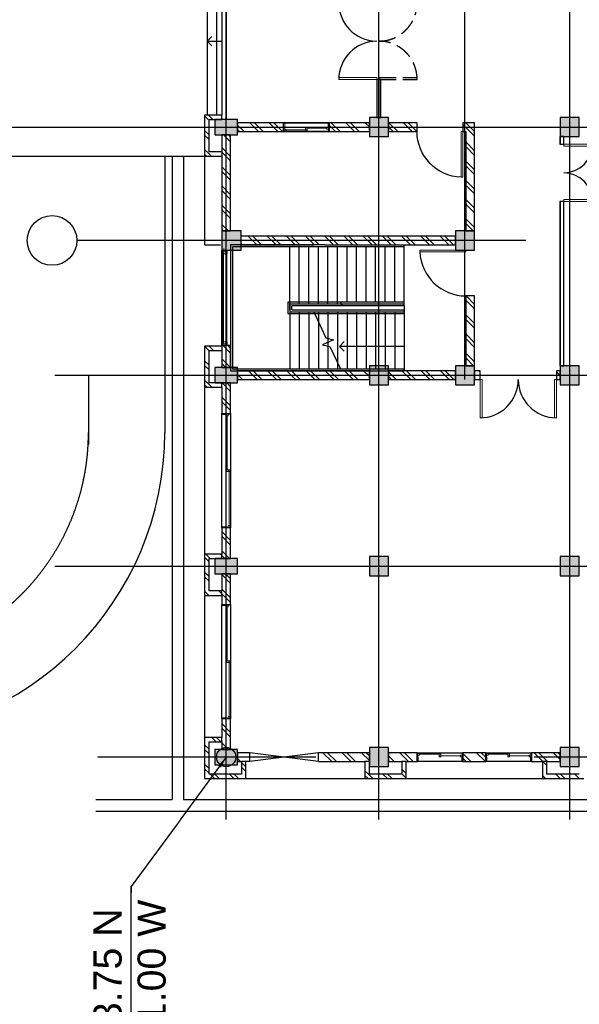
# Model space of a CAD drawing. Header units: inches. Extents: x 0 to 1544102, y -90707 to 23144100.
# Tile 147 of 155: x 1154035 to 1168695, y 684847 to 710635. Entities that reach past the tile are written whole.
import ezdxf

# ---------------------------------------------------------------- set-up
doc = ezdxf.new("R2010")
doc.units = ezdxf.units.IN
doc.header["$LTSCALE"] = 1800
doc.header["$MEASUREMENT"] = 0
for name, pattern in [('DASH', [0.35, 0.25, -0.1]), ('Grid Line', [22.225, 12.7, -3.175, 3.175, -3.175]), ('Overhead', [3.96875, 2.38125, -1.5875])]:
    doc.linetypes.add(name, pattern=pattern)
doc.layers.get('0').update_dxf_attribs({"color": 253})
doc.layers.add('ROAD BOP', color=40, linetype='Continuous')
doc.layers.add('Road Sides', color=11, linetype='Continuous')
doc.styles.add('ARIAL', font='arial.ttf')
doc.dimstyles.new('Diagonal_-_2_5mm_Arial_2', dxfattribs={"dimscale": 304.8, "dimtxt": 245.883234, "dimasz": 0.984252, "dimexe": 0.787402, "dimexo": 0.492126, "dimgap": 0.574147, "dimtad": 1, "dimdec": 0, "dimzin": 0, "dimdsep": 46, "dimtxsty": 'ARIAL', "dimblk1": 'OBLIQUE', "dimblk2": 'OBLIQUE', "dimsah": 1, "dimcen": 0.09, "dimdle": 0.787402, "dimclrd": 256, "dimclre": 256, "dimazin": 0, "dimtfac": 1, "dimtdec": 0, "dimtix": 1, "dimtmove": 0, "dimatfit": 3, "dimfxl": 1, "dimtvp": 1, "dimtolj": 1, "dimtzin": 0, "dimarcsym": 2})
pattern_1 = [(45, (-45654.37, 31662), (-251.4472, 251.4472), []), (45, (-45654.37, 32043), (-251.4472, 251.4472), [])]

# ---------------------------------------------------------------- blocks, each defined once
blk = doc.blocks.new('M_Double-Flush - D1 2000 x 2100mm-425588-Level 1')
at = {"lineweight": 18}
for p, q in [((-1000, 1115), (-949, 1115)), ((-1000, 115), (-1000, 1115)), ((-949, 115), (-949, 1115)), ((949, 115), (949, 1114)), ((1000, 115), (1000, 1115)), ((-1000, 115), (-949, 115)), ((1000, 115), (949, 115))]:
    blk.add_line(p, q, dxfattribs=at)
for centre, start, end in [((-1000, 115), 0, 90), ((1000, 115), 90, 180)]:
    blk.add_arc(centre, 1000, start, end)
blk = doc.blocks.new('M_Sliding with Trim - W1 3000 x1200mm-366998-Level 1')
at = {"lineweight": 18}
for p, q in [((-1500, 115), (-1480.95, 115)), ((-1480.95, 115), (-1480.95, 7.1)), ((-1436.5, 51.55), (-1480.95, 51.55)), ((-1480.95, 7.1), (-1468.25, 7.1)), ((-1468.25, 7.1), (-1436.5, 7.1)), ((-1468.25, 7.1), (-1468.25, -115)), ((-1436.5, 7.1), (-1436.5, 51.55)), ((-22.225, 29.325), (-1436.5, 29.325)), ((-22.225, 96), (-22.225, 7.1)), ((22.225, 96), (-22.225, 96)), ((22.225, 51.55), (-22.225, 51.55)), ((-22.225, 7.1), (22.225, 7.1)), ((22.225, 7.1), (22.225, 96)), ((22.225, 73.775), (1436.5, 73.775)), ((1436.5, 96), (1436.5, 51.55)), ((1480.95, 96), (1436.5, 96)), ((1436.5, 51.55), (1480.95, 51.55)), ((1468.25, 7.1), (1468.25, -115)), ((1480.95, 7.1), (1468.25, 7.1)), ((1480.95, 115), (1480.95, 7.1)), ((1500, 115), (1480.95, 115)), ((1500, -115), (1500, 115)), ((-1468.25, -115), (-1500, -115)), ((1468.25, -115), (1500, -115))]:
    blk.add_line(p, q, dxfattribs=at)
blk = doc.blocks.new('M_Double-Flush-Dbl Acting - DW 2000 x 2100mm-643307-Level 1')
at = {"lineweight": 18}
for p, q in [((-1000, 1050), (-949, 1050)), ((-1000, 50), (-1000, 1050)), ((-949, 50), (-949, 1050)), ((949, 50), (949, 1050)), ((949, 1050), (1000, 1050)), ((1000, 50), (1000, 1050)), ((-1000, 50), (-949, 50)), ((1000, 50), (949, 50))]:
    blk.add_line(p, q, dxfattribs=at)
at = {"linetype": 'DASH'}
for p, q in [((-1000, -1), (-1000, -1001)), ((-1000, -1), (-949, -1)), ((-949, -1), (-949, -1001)), ((949, -1), (949, -1001)), ((1000, -1), (949, -1)), ((1000, -1), (1000, -1001)), ((-1000, -1001), (-949, -1001)), ((1000, -1001), (949, -1001))]:
    blk.add_line(p, q, dxfattribs=at)
for centre, radius, start, end in [((-1000, 50), 1000, 360, 90), ((1000, 50), 1001, 90, 178.479)]:
    blk.add_arc(centre, radius, start, end)
for centre, start, end in [((-1000, -1), 270, 0), ((1000, -1), 180, 270)]:
    blk.add_arc(centre, 1000, start, end, dxfattribs=at)
blk = doc.blocks.new('M_Double-Flush - D2 1500 x 2100mm-391273-Level 1')
at = {"lineweight": 18}
for p, q in [((-750, 800), (-699, 800)), ((-750, 50), (-750, 800)), ((-699, 50), (-699, 800)), ((699, 50), (699, 798)), ((750, 50), (750, 800)), ((-750, 50), (-699, 50)), ((750, 50), (699, 50))]:
    blk.add_line(p, q, dxfattribs=at)
for centre, start, end in [((-750, 50), 0, 90), ((750, 50), 90, 180)]:
    blk.add_arc(centre, 750, start, end)
blk = doc.blocks.new('Top Rail Type - Top Rail_Internal_-673671-Level 1')
for p, q in [((31383, -44108), (31333, -44108)), ((31333, -44108), (31333, -45782)), ((31383, -44108), (31383, -45758)), ((31333, -45782), (31383, -45758))]:
    blk.add_line(p, q)
at = {"linetype": 'Overhead'}
for p, q in [((31584, -44108), (31634, -44108)), ((31584, -47033), (31584, -44108)), ((31634, -47033), (31634, -44108)), ((31333, -45782), (31333, -47108)), ((31383, -45758), (31383, -47108)), ((31333, -47108), (31333, -47158)), ((31333, -47158), (31458, -47158)), ((31383, -47108), (31458, -47108)), ((31383, -47108), (31383, -47108)), ((31458, -47108), (31509, -47108)), ((31458, -47158), (31509, -47158)), ((31509, -47108), (31584, -47108)), ((31509, -47158), (31634, -47158)), ((31584, -47108), (31584, -47033)), ((31634, -47158), (31634, -47033))]:
    blk.add_line(p, q, dxfattribs=at)
blk = doc.blocks.new('Window-Awning-Atrium-SilentGuard-7600 - 2500x1250-706233-Level 1')
for p, q in [((-1250, 121), (1250, 121)), ((-1250, -109), (-1250, 121)), ((1250, 121), (1250, -109)), ((1250, -109), (-1250, -109))]:
    blk.add_line(p, q)
at = {"lineweight": 18}
for p, q in [((-1250, 29), (-1174, 29)), ((-1250, -85), (-1250, 29)), ((-1206, -75), (-1206, 29)), ((-1174, 29), (-1174, 6)), ((-1174, 29), (-1155, 29)), ((-1174, 20), (1174, 20)), ((-1174, 6), (-1134, 6)), ((-1155, 29), (-1155, 20)), ((-1134, 6), (-1134, -1)), ((1134, 6), (1174, 6)), ((1134, -1), (1134, 6)), ((1155, 29), (1155, 20)), ((1174, 29), (1155, 29)), ((1174, 29), (1250, 29)), ((1174, 6), (1174, 29)), ((1206, -75), (1206, 29)), ((1250, 29), (1250, -85)), ((-1250, -58), (-1288, -58)), ((-1234, -106), (-1250, -85)), ((-1225, -106), (-1234, -106)), ((-1218, -95), (-1225, -106)), ((-1218, -75), (-1206, -75)), ((-1218, -95), (-1218, -75)), ((-1166, -95), (-1218, -95)), ((-1179, -63), (-1179, -88)), ((-1166, -63), (-1179, -63)), ((-1179, -88), (-1166, -88)), ((-1153, -37), (-1166, -63)), ((1166, -63), (-1166, -63)), ((-1166, -88), (-1166, -95)), ((-1166, -88), (1166, -88)), ((-1153, -1), (-1153, -7)), ((-1134, -1), (-1153, -1)), ((-1153, -7), (-1134, -7)), ((-1153, -13), (-1153, -37)), ((-1134, -13), (-1153, -13)), ((1134, -1), (-1134, -1)), ((-1134, -7), (-1134, -13)), ((-1134, -7), (1134, -7)), ((1153, -1), (1134, -1)), ((1134, -7), (1153, -7)), ((1134, -13), (1134, -7)), ((1153, -13), (1134, -13)), ((1153, -7), (1153, -1)), ((1153, -37), (1153, -13)), ((1166, -63), (1153, -37)), ((1179, -63), (1166, -63)), ((1166, -88), (1179, -88)), ((1166, -95), (1166, -88)), ((1218, -95), (1166, -95)), ((1179, -88), (1179, -63)), ((1218, -75), (1206, -75)), ((1218, -95), (1218, -75)), ((1225, -106), (1218, -95)), ((1234, -106), (1225, -106)), ((1250, -85), (1234, -106)), ((1250, -58), (1288, -58))]:
    blk.add_line(p, q, dxfattribs=at)
blk = doc.blocks.new('M_Sliding with Trim - W3 1200 x1200mm-430111-Level 1')
at = {"lineweight": 18}
for p, q in [((-600, 115), (-580.95, 115)), ((-580.95, 115), (-580.95, 7.1)), ((-536.5, 51.55), (-580.95, 51.55)), ((-580.95, 7.1), (-568.25, 7.1)), ((-568.25, 7.1), (-536.5, 7.1)), ((-568.25, 7.1), (-568.25, -115)), ((-536.5, 7.1), (-536.5, 51.55)), ((-22.225, 29.325), (-536.5, 29.325)), ((-22.225, 96), (-22.225, 7.1)), ((22.225, 96), (-22.225, 96)), ((22.225, 51.55), (-22.225, 51.55)), ((-22.225, 7.1), (22.225, 7.1)), ((22.225, 7.1), (22.225, 96)), ((22.225, 73.775), (536.5, 73.775)), ((536.5, 96), (536.5, 51.55)), ((580.95, 96), (536.5, 96)), ((536.5, 51.55), (580.95, 51.55)), ((568.25, 7.1), (568.25, -115)), ((580.95, 7.1), (568.25, 7.1)), ((580.95, 115), (580.95, 7.1)), ((600, 115), (580.95, 115)), ((600, -115), (600, 115)), ((-568.25, -115), (-600, -115)), ((568.25, -115), (600, -115))]:
    blk.add_line(p, q, dxfattribs=at)
blk = doc.blocks.new('M_Single-Flush - FD 1200 x 2100mm-642293-Level 1')
at = {"lineweight": 18}
for p, q in [((549, 115), (549, 1316)), ((600, 1316), (549, 1316)), ((600, 115), (600, 1316)), ((600, 115), (549, 115))]:
    blk.add_line(p, q, dxfattribs=at)
blk.add_arc((600, 115), 1202, 92.4324, 180)
blk = doc.blocks.new('M_Sliding with Trim - W3 1200 x1200mm-430923-Level 1')
at = {"lineweight": 18}
for p, q in [((-568.25, 115), (-600, 115)), ((-568.25, -7.1), (-568.25, 115)), ((568.25, 115), (600, 115)), ((568.25, -7.1), (568.25, 115)), ((600, 115), (600, -115)), ((-600, -115), (-580.95, -115)), ((-580.95, -7.1), (-568.25, -7.1)), ((-580.95, -115), (-580.95, -7.1)), ((-536.5, -51.55), (-580.95, -51.55)), ((-568.25, -7.1), (-536.5, -7.1)), ((-536.5, -7.1), (-536.5, -51.55)), ((-22.225, -29.325), (-536.5, -29.325)), ((-22.225, -7.1), (22.225, -7.1)), ((-22.225, -96), (-22.225, -7.1)), ((22.225, -51.55), (-22.225, -51.55)), ((22.225, -96), (-22.225, -96)), ((22.225, -7.1), (22.225, -96)), ((22.225, -73.775), (536.5, -73.775)), ((536.5, -51.55), (580.95, -51.55)), ((536.5, -96), (536.5, -51.55)), ((580.95, -96), (536.5, -96)), ((580.95, -7.1), (568.25, -7.1)), ((580.95, -115), (580.95, -7.1)), ((600, -115), (580.95, -115))]:
    blk.add_line(p, q, dxfattribs=at)
blk = doc.blocks.new('Grid - M_Grid Head - Circle-24584-Level 1')
blk.add_circle((0, 0), 6.5)
blk = doc.blocks.new('_Oblique')
at = {"color": 0, "linetype": 'ByBlock', "lineweight": -2}
blk.add_line((-0.5, -0.5), (0.5, 0.5), dxfattribs=at)
blk = doc.blocks.new('A$C6CC2746C')
for points in [[(-18656, -8361), (-18656, -7861), (-19156, -7861), (-19156, -8361)], [(-12156, -8361), (-12156, -7861), (-12656, -7861), (-12656, -8361)], [(-7156, -8361), (-7156, -7861), (-7656, -7861), (-7656, -8361)], [(-2156, -8361), (-2156, -7861), (-2656, -7861), (-2656, -8361)], [(-15686, -11106), (-15686, -10606), (-16186, -10606), (-16186, -11106)], [(-12156, -11106), (-12156, -10606), (-12656, -10606), (-12656, -11106)], [(-19156, -13361), (-18656, -13361), (-18656, -12861), (-19156, -12861)], [(-12156, -13361), (-12156, -12861), (-12656, -12861), (-12656, -13361)], [(-7156, -13361), (-7156, -12861), (-7656, -12861), (-7656, -13361)], [(-2156, -13361), (-2156, -12861), (-2656, -12861), (-2656, -13361)], [(-15686, -17221), (-15686, -16721), (-16186, -16721), (-16186, -17221)], [(-19106, -17411), (-18706, -17411), (-18706, -16811), (-19106, -16811), (-19106, -17366)], [(-12206, -17411), (-12206, -16811), (-12606, -16811), (-12606, -17411)], [(-7206, -17411), (-7206, -16811), (-7606, -16811), (-7606, -17411)], [(-2206, -17411), (-2206, -16811), (-2606, -16811), (-2606, -17411)]]:
    blk.add_hatch(color=256).paths.add_polyline_path(points, flags=0)
at = {"lineweight": 9}
h = blk.add_hatch(dxfattribs=at)
h.set_pattern_fill('FP_1', color=256, style=0, pattern_type=2)
h.set_pattern_definition(pattern_1)
h.paths.add_polyline_path([(-1841, -8826), (-1841, -7861), (-1956, -7861), (-1956, -8826)], flags=0)
h = blk.add_hatch(dxfattribs=at)
h.set_pattern_fill('FP_1', color=256, style=0, pattern_type=2)
h.set_pattern_definition(pattern_1)
h.paths.add_polyline_path([(-12291, -10606), (-12291, -10461), (-12521, -10461), (-12521, -10606)], flags=0)
h.paths.add_polyline_path([(-12291, -8461), (-12291, -8361), (-12521, -8361), (-12521, -8461)], flags=0)
h = blk.add_hatch(dxfattribs=at)
h.set_pattern_fill('FP_1', color=256, style=0, pattern_type=2)
h.set_pattern_definition(pattern_1)
h.paths.add_polyline_path([(-2521, -12861), (-2291, -12861), (-2291, -12111), (-2521, -12111)], flags=0)
h.paths.add_polyline_path([(-2291, -10911), (-2291, -10311), (-2521, -10311), (-2521, -10911)], flags=0)
h.paths.add_polyline_path([(-2291, -9111), (-2291, -8361), (-2521, -8361), (-2521, -9111)], flags=0)
h = blk.add_hatch(dxfattribs=at)
h.set_pattern_fill('FP_1', color=256, style=0, pattern_type=2)
h.set_pattern_definition(pattern_1)
h.paths.add_polyline_path([(-1956, -8826), (-1956, -8711), (-2291, -8711), (-2291, -8826)], flags=0)
h = blk.add_hatch(dxfattribs=at)
h.set_pattern_fill('FP_1', color=256, style=0, pattern_type=2)
h.set_pattern_definition(pattern_1)
h.paths.add_polyline_path([(-19021, -12861), (-18791, -12861), (-18791, -12111), (-19021, -12111)])
h.paths.add_polyline_path([(-18791, -10911), (-18791, -10606), (-19021, -10606), (-19021, -10911), (-18824, -10911)])
h = blk.add_hatch(dxfattribs=at)
h.set_pattern_fill('FP_1', color=256, style=0, pattern_type=2)
h.set_pattern_definition(pattern_1)
h.paths.add_polyline_path([(-16186, -10836), (-16186, -10606), (-18791, -10606), (-18791, -10836)], flags=0)
h = blk.add_hatch(dxfattribs=at)
h.set_pattern_fill('FP_1', color=256, style=0, pattern_type=2)
h.set_pattern_definition(pattern_1)
h.paths.add_polyline_path([(-12656, -10836), (-12656, -10606), (-14486, -10606), (-14486, -10836)], flags=0)
h = blk.add_hatch(dxfattribs=at)
h.set_pattern_fill('FP_1', color=256, style=0, pattern_type=2)
h.set_pattern_definition(pattern_1)
h.paths.add_polyline_path([(-15821, -16726), (-15821, -11106), (-16051, -11106), (-16051, -16726)], flags=0)
h = blk.add_hatch(dxfattribs=at)
h.set_pattern_fill('FP_1', color=256, style=0, pattern_type=2)
h.set_pattern_definition(pattern_1)
h.paths.add_polyline_path([(-12291, -12861), (-12291, -11106), (-12521, -11106), (-12521, -12861)], flags=0)
h = blk.add_hatch(dxfattribs=at)
h.set_pattern_fill('FP_1', color=256, style=0, pattern_type=2)
h.set_pattern_definition(pattern_1)
h.paths.add_polyline_path([(-1956, -12511), (-1841, -12511), (-1841, -12396), (-2291, -12396), (-2291, -12511)], flags=0)
h = blk.add_hatch(dxfattribs=at)
h.set_pattern_fill('FP_1', color=256, style=0, pattern_type=2)
h.set_pattern_definition(pattern_1)
h.paths.add_polyline_path([(-1841, -13476), (-1841, -12511), (-1956, -12511), (-1956, -13476)], flags=0)
h = blk.add_hatch(dxfattribs=at)
h.set_pattern_fill('FP_1', color=256, style=0, pattern_type=2)
h.set_pattern_definition(pattern_1)
h.paths.add_polyline_path([(-18899, -15033), (-18810, -15033), (-18810, -14989), (-18899, -14989)])
h.paths.add_polyline_path([(-18791, -15611), (-19021, -15611), (-19021, -16811), (-18791, -16811)])
h.paths.add_polyline_path([(-19021, -14411), (-18791, -14411), (-18791, -13361), (-19021, -13361)])
h = blk.add_hatch(dxfattribs=at)
h.set_pattern_fill('FP_1', color=256, style=0, pattern_type=2)
h.set_pattern_definition(pattern_1)
h.paths.add_polyline_path([(-12291, -16811), (-12291, -13361), (-12521, -13361), (-12521, -16811)], flags=0)
h = blk.add_hatch(dxfattribs=at)
h.set_pattern_fill('FP_1', color=256, style=0, pattern_type=2)
h.set_pattern_definition(pattern_1)
h.paths.add_polyline_path([(-2521, -14696), (-2291, -14696), (-2291, -13361), (-2521, -13361)])
h.paths.add_polyline_path([(-2291, -16596), (-2521, -16596), (-2521, -16811), (-2291, -16811)])
h = blk.add_hatch(dxfattribs=at)
h.set_pattern_fill('FP_1', color=256, style=0, pattern_type=2)
h.set_pattern_definition(pattern_1)
h.paths.add_polyline_path([(-1956, -13476), (-1956, -13361), (-2291, -13361), (-2291, -13476)], flags=0)
h = blk.add_hatch(dxfattribs=at)
h.set_pattern_fill('FP_1', color=256, style=0, pattern_type=2)
h.set_pattern_definition(pattern_1)
h.paths.add_polyline_path([(-1956, -16711), (-1956, -16596), (-2291, -16596), (-2291, -16711)], flags=0)
h = blk.add_hatch(dxfattribs=at)
h.set_pattern_fill('FP_1', color=256, style=0, pattern_type=2)
h.set_pattern_definition(pattern_1)
h.paths.add_polyline_path([(-1956, -17676), (-1841, -17676), (-1841, -16596), (-1956, -16596), (-1956, -17561)], flags=0)
h = blk.add_hatch(dxfattribs=at)
h.set_pattern_fill('FP_1', color=256, style=0, pattern_type=2)
h.set_pattern_definition(pattern_1)
h.paths.add_polyline_path([(-16186, -17226), (-16186, -16996), (-17952, -16996), (-17952, -17226)])
h.paths.add_polyline_path([(-18706, -17226), (-18021, -17226), (-18021, -16996), (-18706, -16996)])
h = blk.add_hatch(dxfattribs=at)
h.set_pattern_fill('FP_1', color=256, style=0, pattern_type=2)
h.set_pattern_definition(pattern_1)
h.paths.add_polyline_path([(-12606, -17226), (-12606, -16996), (-13186, -16996), (-13186, -17226)], flags=0)
h = blk.add_hatch(dxfattribs=at)
h.set_pattern_fill('FP_1', color=256, style=0, pattern_type=2)
h.set_pattern_definition(pattern_1)
h.paths.add_polyline_path([(-7721, -17226), (-7606, -17226), (-7606, -16996), (-8406, -16996), (-8406, -17226), (-8091, -17226)], flags=0)
h.paths.add_polyline_path([(-12206, -17226), (-11406, -17226), (-11406, -16996), (-12206, -16996)], flags=0)
h = blk.add_hatch(dxfattribs=at)
h.set_pattern_fill('FP_1', color=256, style=0, pattern_type=2)
h.set_pattern_definition(pattern_1)
h.paths.add_polyline_path([(-2806, -17226), (-2606, -17226), (-2606, -16996), (-3406, -16996), (-3406, -17226), (-2921, -17226)], flags=0)
h.paths.add_polyline_path([(-7206, -17226), (-6406, -17226), (-6406, -16996), (-7206, -16996)], flags=0)
h = blk.add_hatch(dxfattribs=at)
h.set_pattern_fill('FP_1', color=256, style=0, pattern_type=2)
h.set_pattern_definition(pattern_1)
h.paths.add_polyline_path([(-19106, -17676), (-19106, -17226), (-19221, -17226), (-19221, -17676)], flags=0)
h = blk.add_hatch(dxfattribs=at)
h.set_pattern_fill('FP_1', color=256, style=0, pattern_type=2)
h.set_pattern_definition(pattern_1)
h.paths.add_polyline_path([(-18141, -17561), (-18141, -17226), (-18256, -17226), (-18256, -17561)], flags=0)
h = blk.add_hatch(dxfattribs=at)
h.set_pattern_fill('FP_1', color=256, style=0, pattern_type=2)
h.set_pattern_definition(pattern_1)
h.paths.add_polyline_path([(-13056, -17676), (-13056, -17226), (-13171, -17226), (-13171, -17676)], flags=0)
h = blk.add_hatch(dxfattribs=at)
h.set_pattern_fill('FP_1', color=256, style=0, pattern_type=2)
h.set_pattern_definition(pattern_1)
h.paths.add_polyline_path([(-12091, -17561), (-12091, -17226), (-12206, -17226), (-12206, -17561)], flags=0)
h = blk.add_hatch(dxfattribs=at)
h.set_pattern_fill('FP_1', color=256, style=0, pattern_type=2)
h.set_pattern_definition(pattern_1)
h.paths.add_polyline_path([(-7606, -17676), (-7606, -17226), (-7721, -17226), (-7721, -17676)], flags=0)
h = blk.add_hatch(dxfattribs=at)
h.set_pattern_fill('FP_1', color=256, style=0, pattern_type=2)
h.set_pattern_definition(pattern_1)
h.paths.add_polyline_path([(-6641, -17561), (-6641, -17226), (-6756, -17226), (-6756, -17561)], flags=0)
h = blk.add_hatch(dxfattribs=at)
h.set_pattern_fill('FP_1', color=256, style=0, pattern_type=2)
h.set_pattern_definition(pattern_1)
h.paths.add_polyline_path([(-2806, -17561), (-2806, -17226), (-2921, -17226), (-2921, -17561)], flags=0)
h = blk.add_hatch(dxfattribs=at)
h.set_pattern_fill('FP_1', color=256, style=0, pattern_type=2)
h.set_pattern_definition(pattern_1)
h.paths.add_polyline_path([(-18141, -17676), (-18141, -17561), (-19106, -17561), (-19106, -17676)], flags=0)
h = blk.add_hatch(dxfattribs=at)
h.set_pattern_fill('FP_1', color=256, style=0, pattern_type=2)
h.set_pattern_definition(pattern_1)
h.paths.add_polyline_path([(-12091, -17676), (-12091, -17561), (-13056, -17561), (-13056, -17676)], flags=0)
h = blk.add_hatch(dxfattribs=at)
h.set_pattern_fill('FP_1', color=256, style=0, pattern_type=2)
h.set_pattern_definition(pattern_1)
h.paths.add_polyline_path([(-6641, -17676), (-6641, -17561), (-7606, -17561), (-7606, -17676)], flags=0)
h = blk.add_hatch(dxfattribs=at)
h.set_pattern_fill('FP_1', color=256, style=0, pattern_type=2)
h.set_pattern_definition(pattern_1)
h.paths.add_polyline_path([(-1956, -17676), (-1956, -17561), (-2921, -17561), (-2921, -17676)], flags=0)
at = {"linetype": 'Grid Line'}
for p, q in [((-2406, 13813), (-2406, -21597)), ((-18906, -23976), (-18906, 12754)), ((-12406, -21597), (-12406, 12787)), ((-7406, -21597), (-7406, 12760)), ((-768, -8111), (-45251, -8111)), ((-15936, -9261), (-15936, -21022)), ((-12291, -10856), (-45257, -10856)), ((-768, -13111), (-45213, -13111)), ((-768, -17111), (-46391, -17111)), ((-12406, -20719), (-10594, -20719))]:
    blk.add_line(p, q, dxfattribs=at)
for p, q in [((-991, -20528), (-991, 13304)), ((-1291, -18226), (-1291, -1656)), ((-18656, -7861), (-19156, -7861)), ((-19156, -7861), (-19156, -8361)), ((-18656, -8361), (-18656, -7861)), ((-12156, -7861), (-12656, -7861)), ((-12656, -7861), (-12656, -8361)), ((-12156, -8361), (-12156, -7861)), ((-7156, -7861), (-7656, -7861)), ((-7656, -7861), (-7656, -8361)), ((-7156, -8361), (-7156, -7861)), ((-2156, -7861), (-2656, -7861)), ((-2656, -7861), (-2656, -8361)), ((-2156, -8361), (-2156, -7861)), ((-19156, -8361), (-18656, -8361)), ((-18656, -8273), (-18456, -8273)), ((-18656, -8361), (-18456, -8361)), ((-16956, -8273), (-12656, -8273)), ((-16956, -8361), (-12656, -8361)), ((-12656, -8361), (-12156, -8361)), ((-7656, -8361), (-7156, -8361)), ((-2656, -8361), (-2156, -8361)), ((-2291, -8711), (-2291, -8826)), ((-1841, -12396), (-1841, -8826)), ((-2521, -10311), (-2521, -9111)), ((-2291, -9111), (-2291, -10311)), ((-16186, -10606), (-16186, -11106)), ((-15686, -10606), (-16186, -10606)), ((-15686, -11106), (-15686, -10606)), ((-12656, -10606), (-12656, -11106)), ((-12156, -10606), (-12656, -10606)), ((-12156, -11106), (-12156, -10606)), ((-2521, -12111), (-2521, -10911)), ((-2291, -10911), (-2291, -12111)), ((-16186, -11106), (-15686, -11106)), ((-12656, -11106), (-12156, -11106)), ((-15771, -12446), (-15821, -12446)), ((-15771, -12446), (-15771, -12696)), ((-14321, -12446), (-15771, -12446)), ((-14221, -12446), (-14271, -12446)), ((-14271, -12446), (-14271, -12696)), ((-14221, -12446), (-12521, -12446)), ((-14221, -12446), (-14221, -14073)), ((-14071, -12446), (-14121, -12446)), ((-14121, -15396), (-14121, -12446)), ((-14071, -15446), (-14071, -12446)), ((-14071, -12446), (-12571, -12446)), ((-13163, -12446), (-13163, -12696)), ((-12521, -12446), (-12571, -12446)), ((-12571, -15737), (-12571, -12446)), ((-12521, -15737), (-12521, -12446)), ((-2291, -12396), (-2291, -12511)), ((-18656, -12861), (-19156, -12861)), ((-19156, -12861), (-19156, -13361)), ((-18656, -13361), (-18656, -12861)), ((-15771, -12696), (-15771, -12946)), ((-14321, -12696), (-15771, -12696)), ((-14271, -12696), (-14271, -12946)), ((-14071, -12696), (-12571, -12696)), ((-14071, -12696), (-12571, -12696)), ((-13163, -12696), (-13163, -12946)), ((-12156, -12861), (-12656, -12861)), ((-12656, -12861), (-12656, -13361)), ((-12156, -13361), (-12156, -12861)), ((-7156, -12861), (-7656, -12861)), ((-7656, -12861), (-7656, -13361)), ((-7156, -13361), (-7156, -12861)), ((-2156, -12861), (-2656, -12861)), ((-2656, -12861), (-2656, -13361)), ((-2156, -13361), (-2156, -12861)), ((-19156, -13067), (-20156, -13067)), ((-15771, -12946), (-15771, -13196)), ((-14321, -12946), (-15771, -12946)), ((-14271, -12946), (-14271, -13196)), ((-14071, -12946), (-12571, -12946)), ((-14071, -12946), (-12571, -12946)), ((-13163, -12946), (-13163, -13196)), ((-19156, -13155), (-20156, -13155)), ((-19156, -13361), (-18656, -13361)), ((-15771, -13196), (-15771, -13446)), ((-14321, -13196), (-15771, -13196)), ((-14271, -13196), (-14271, -13446)), ((-14071, -13196), (-12571, -13196)), ((-14071, -13196), (-12571, -13196)), ((-13163, -13196), (-13163, -13446)), ((-12656, -13361), (-12156, -13361)), ((-7656, -13361), (-7156, -13361)), ((-2656, -13361), (-2156, -13361)), ((-2291, -13361), (-2291, -13476)), ((-15771, -13446), (-15771, -13696)), ((-14321, -13446), (-15771, -13446)), ((-14271, -13446), (-14271, -13696)), ((-14071, -13446), (-12571, -13446)), ((-14071, -13446), (-12571, -13446)), ((-13163, -13446), (-13163, -13696)), ((-1841, -16596), (-1841, -13476)), ((-15771, -13696), (-15771, -13946)), ((-14321, -13696), (-15771, -13696)), ((-14271, -13696), (-14271, -13946)), ((-14071, -13696), (-12571, -13696)), ((-14071, -13696), (-12571, -13696)), ((-13163, -13696), (-13163, -13946)), ((-15771, -13946), (-15771, -14196)), ((-14321, -13946), (-15771, -13946)), ((-14271, -13946), (-14271, -14096)), ((-14271, -14096), (-14271, -15396)), ((-14221, -14073), (-14221, -15396)), ((-14071, -13946), (-12571, -13946)), ((-14071, -13946), (-12571, -13946)), ((-13163, -14146), (-13288, -14021)), ((-13163, -13946), (-13163, -14146)), ((-13163, -14146), (-13038, -14021)), ((-19021, -15611), (-19021, -14411)), ((-18791, -14411), (-18791, -15611)), ((-15771, -14196), (-15771, -14446)), ((-14485, -14196), (-15771, -14196)), ((-14271, -14196), (-14485, -14196)), ((-14271, -14196), (-14485, -14196)), ((-14071, -14196), (-12571, -14196)), ((-14071, -14196), (-12571, -14196)), ((-15821, -14525), (-15821, -14819)), ((-15771, -14446), (-15771, -14696)), ((-15121, -14446), (-15771, -14446)), ((-15771, -14696), (-15771, -14796)), ((-15557, -14696), (-15771, -14696)), ((-14271, -14696), (-15557, -14696)), ((-14271, -14696), (-15557, -14696)), ((-15021, -14446), (-15121, -14446)), ((-15021, -14446), (-15121, -14446)), ((-14921, -14446), (-15021, -14446)), ((-14271, -14446), (-14921, -14446)), ((-14271, -14446), (-14921, -14446)), ((-14071, -14446), (-12571, -14446)), ((-14071, -14446), (-12571, -14446)), ((-14071, -14696), (-12571, -14696)), ((-14071, -14696), (-12571, -14696)), ((-15821, -14819), (-15821, -15405)), ((-15771, -14796), (-15771, -15405)), ((-14271, -14946), (-15771, -14946)), ((-14271, -14946), (-15771, -14946)), ((-14071, -14946), (-12571, -14946)), ((-14071, -14946), (-12571, -14946)), ((-14271, -15196), (-15771, -15196)), ((-14271, -15196), (-15771, -15196)), ((-14071, -15196), (-12571, -15196)), ((-14071, -15196), (-12571, -15196)), ((-15821, -15405), (-15821, -16996)), ((-15771, -15405), (-15771, -16946)), ((-15771, -15405), (-15771, -15446)), ((-14271, -15446), (-15771, -15446)), ((-14271, -15446), (-15771, -15446)), ((-14271, -15396), (-14271, -15446)), ((-14271, -15396), (-14271, -15446)), ((-14121, -15446), (-14271, -15446)), ((-14121, -15396), (-14221, -15396)), ((-14121, -15446), (-14071, -15446)), ((-14071, -15446), (-12571, -15446)), ((-14071, -15446), (-12571, -15446)), ((-12571, -16946), (-12571, -15737)), ((-12521, -16996), (-12521, -15737)), ((-2291, -16496), (-2291, -16711)), ((-16186, -16721), (-16186, -17221)), ((-15686, -16721), (-16186, -16721)), ((-15686, -16996), (-15686, -16721)), ((-18706, -16811), (-19106, -16811)), ((-19106, -16811), (-19106, -17411)), ((-18706, -17411), (-18706, -16811)), ((-15821, -16996), (-15686, -16996)), ((-15771, -16946), (-12571, -16946)), ((-12606, -16986), (-15686, -16986)), ((-13186, -16996), (-12521, -16996)), ((-12206, -16811), (-12606, -16811)), ((-12606, -16811), (-12606, -17411)), ((-12206, -17411), (-12206, -16811)), ((-11406, -16996), (-8406, -16996)), ((-7206, -16811), (-7606, -16811)), ((-7606, -16811), (-7606, -17411)), ((-7206, -17411), (-7206, -16811)), ((-6406, -16996), (-3406, -16996)), ((-2206, -16811), (-2606, -16811)), ((-2606, -16811), (-2606, -17411)), ((-2206, -17411), (-2206, -16811)), ((-23206, -17111), (-19106, -17111)), ((-23206, -17226), (-19221, -17226)), ((-21155, -17361), (-21155, -17226)), ((-16186, -17221), (-15686, -17221)), ((-16186, -17226), (-15686, -17226)), ((-15821, -17676), (-15821, -17261)), ((-12091, -17226), (-12206, -17226)), ((-8406, -17226), (-11406, -17226)), ((-7606, -17226), (-7721, -17226)), ((-6641, -17226), (-6756, -17226)), ((-3406, -17226), (-6406, -17226)), ((-2806, -17226), (-2921, -17226)), ((-23206, -17361), (-19221, -17361)), ((-21155, -17611), (-21280, -17486)), ((-21155, -17611), (-21155, -17361)), ((-21155, -17611), (-21030, -17486)), ((-19106, -17411), (-18706, -17411)), ((-19103, -17561), (-19103, -17411)), ((-12606, -17411), (-12206, -17411)), ((-7606, -17411), (-7206, -17411)), ((-2606, -17411), (-2206, -17411)), ((-23208, -17611), (-19221, -17611)), ((-18141, -17676), (-15821, -17676)), ((-18141, -23976), (-18141, -17676)), ((-12091, -17676), (-7721, -17676)), ((-6641, -17676), (-2921, -17676)), ((-18141, -18226), (-1291, -18226)), ((-18141, -18526), (-1291, -18526)), ((-1291, -20528), (-1291, -18526))]:
    blk.add_line(p, q)
at = {"lineweight": 25}
for p, q in [((-1956, -7861), (-1956, -8711)), ((-1841, -8826), (-1841, -7746)), ((-18456, -8267), (-18656, -8267)), ((-18656, -8267), (-18656, -8367)), ((-18656, -8367), (-18456, -8367)), ((-18456, -8367), (-18456, -8267)), ((-12656, -8267), (-16956, -8267)), ((-16956, -8267), (-16956, -8367)), ((-16956, -8367), (-12656, -8367)), ((-12656, -8367), (-12656, -8267)), ((-12521, -8361), (-12521, -8461)), ((-12291, -8361), (-12521, -8361)), ((-12521, -8461), (-12291, -8461)), ((-12291, -8461), (-12291, -8361)), ((-2521, -8361), (-2521, -9111)), ((-2291, -8361), (-2521, -8361)), ((-2291, -8711), (-2291, -8361)), ((-1956, -8711), (-2291, -8711)), ((-2291, -9111), (-2291, -8826)), ((-2291, -8826), (-1841, -8826)), ((-2521, -9111), (-2291, -9111)), ((-2521, -10311), (-2521, -10911)), ((-2291, -10311), (-2521, -10311)), ((-2291, -10911), (-2291, -10311)), ((-12521, -10461), (-12521, -10606)), ((-12291, -10461), (-12521, -10461)), ((-12291, -10606), (-12291, -10461)), ((-16186, -10606), (-19021, -10606)), ((-19021, -10606), (-19021, -10911)), ((-16186, -10836), (-16186, -10606)), ((-12656, -10606), (-14486, -10606)), ((-14486, -10606), (-14486, -10836)), ((-12656, -10836), (-12656, -10606)), ((-12521, -10606), (-12291, -10606)), ((-19021, -10911), (-18791, -10911)), ((-18791, -10836), (-16186, -10836)), ((-18791, -10911), (-18791, -10836)), ((-14486, -10836), (-12656, -10836)), ((-2521, -10911), (-2291, -10911)), ((-15821, -11106), (-16051, -11106)), ((-16051, -11106), (-16051, -16726)), ((-15821, -14525), (-15821, -11106)), ((-12521, -11106), (-12521, -12861)), ((-12291, -11106), (-12521, -11106)), ((-12291, -12861), (-12291, -11106)), ((-18791, -12111), (-19021, -12111)), ((-19021, -12111), (-19021, -12861)), ((-18791, -12861), (-18791, -12111)), ((-2521, -12111), (-2521, -12861)), ((-2291, -12111), (-2521, -12111)), ((-2291, -12396), (-2291, -12111)), ((-1841, -12396), (-2291, -12396)), ((-2291, -12861), (-2291, -12511)), ((-2291, -12511), (-1956, -12511)), ((-1956, -12511), (-1956, -13361)), ((-1841, -13476), (-1841, -12396)), ((-19021, -12861), (-18791, -12861)), ((-12521, -12861), (-12291, -12861)), ((-2521, -12861), (-2291, -12861)), ((-19156, -13061), (-20156, -13061)), ((-20156, -13061), (-20156, -13161)), ((-19156, -13161), (-19156, -13061)), ((-20156, -13161), (-19156, -13161)), ((-19021, -13361), (-19021, -16811)), ((-18791, -13361), (-19021, -13361)), ((-18791, -16811), (-18791, -13361)), ((-12291, -13361), (-12521, -13361)), ((-12521, -13361), (-12521, -16811)), ((-12291, -16811), (-12291, -13361)), ((-2521, -13361), (-2521, -14696)), ((-1956, -13361), (-2521, -13361)), ((-2291, -14696), (-2291, -13476)), ((-2291, -13476), (-1841, -13476)), ((-19021, -14411), (-18791, -14411)), ((-15821, -16726), (-15821, -14819)), ((-18791, -15611), (-19021, -15611)), ((-2521, -16496), (-2521, -16811)), ((-16051, -16726), (-15821, -16726)), ((-1841, -16596), (-2291, -16596)), ((-2291, -16811), (-2291, -16711)), ((-2291, -16711), (-1956, -16711)), ((-1956, -16711), (-1956, -17561)), ((-1841, -17676), (-1841, -16596)), ((-19021, -16811), (-18791, -16811)), ((-18706, -16996), (-18706, -17226)), ((-16186, -16996), (-18706, -16996)), ((-16186, -17226), (-16186, -16996)), ((-12606, -16996), (-13186, -16996)), ((-12606, -17226), (-12606, -16996)), ((-12521, -16811), (-12291, -16811)), ((-11406, -16996), (-12206, -16996)), ((-12206, -16996), (-12206, -17561)), ((-11406, -17226), (-11406, -16996)), ((-7606, -16996), (-8406, -16996)), ((-8406, -16996), (-8406, -17226)), ((-7606, -17561), (-7606, -16996)), ((-6406, -16996), (-7206, -16996)), ((-7206, -16996), (-7206, -17226)), ((-6406, -17226), (-6406, -16996)), ((-2606, -16996), (-3406, -16996)), ((-3406, -16996), (-3406, -17226)), ((-2606, -17226), (-2606, -16996)), ((-2521, -16811), (-2291, -16811)), ((-19221, -17226), (-19221, -17676)), ((-19106, -17226), (-19221, -17226)), ((-19106, -17561), (-19106, -17226)), ((-18706, -17226), (-16186, -17226)), ((-18256, -17226), (-18256, -17561)), ((-18141, -17676), (-18141, -17226)), ((-13186, -17226), (-12606, -17226)), ((-13171, -17226), (-13171, -17676)), ((-13056, -17561), (-13056, -17226)), ((-12091, -17226), (-11406, -17226)), ((-12091, -17676), (-12091, -17226)), ((-8406, -17226), (-7721, -17226)), ((-7721, -17226), (-7721, -17676)), ((-7206, -17226), (-6756, -17226)), ((-6756, -17226), (-6756, -17561)), ((-6641, -17226), (-6406, -17226)), ((-6641, -17676), (-6641, -17226)), ((-3406, -17226), (-2921, -17226)), ((-2921, -17226), (-2921, -17676)), ((-2806, -17226), (-2606, -17226)), ((-2806, -17561), (-2806, -17226)), ((-19221, -17676), (-18141, -17676)), ((-18256, -17561), (-19106, -17561)), ((-13171, -17676), (-12091, -17676)), ((-12206, -17561), (-13056, -17561)), ((-7721, -17676), (-6641, -17676)), ((-6756, -17561), (-7606, -17561)), ((-2921, -17676), (-1841, -17676)), ((-1956, -17561), (-2806, -17561))]:
    blk.add_line(p, q, dxfattribs=at)
at = {"linetype": 'Overhead'}
for p, q in [((-14321, -12446), (-15771, -12446)), ((-14321, -12696), (-15771, -12696)), ((-14321, -12946), (-15771, -12946)), ((-14321, -13196), (-15771, -13196)), ((-14321, -13446), (-15771, -13446)), ((-14321, -13696), (-15771, -13696)), ((-14321, -13946), (-15771, -13946)), ((-14485, -14196), (-15771, -14196)), ((-15121, -14446), (-15771, -14446)), ((-15557, -14696), (-15771, -14696)), ((-14921, -14446), (-15021, -14446)), ((-23206, -17361), (-19221, -17361)), ((-23208, -17611), (-19221, -17611))]:
    blk.add_line(p, q, dxfattribs=at)
at = {"linetype": 'Continuous'}
for p, q in [((-14271, -14096), (-14221, -14073)), ((-13158, -14393), (-12571, -14120)), ((-13384, -14499), (-13337, -14304)), ((-13337, -14304), (-13205, -14588)), ((-13205, -14588), (-13158, -14393)), ((-14071, -14819), (-13384, -14499))]:
    blk.add_line(p, q, dxfattribs=at)
at = {"ltscale": 500}
for p, q in [((-2291, -14696), (-2521, -14696)), ((-2291, -14696), (-2521, -16496)), ((-2521, -14696), (-2291, -16496)), ((-2291, -16496), (-2521, -16496))]:
    blk.add_line(p, q, dxfattribs=at)
at = {"linetype": 'Grid Line'}
blk.add_arc((-10907, -26719), 6000, 0, 90, dxfattribs=at)
at = {"layer": 'ROAD BOP', "ltscale": 100}
blk.add_line((-18141, -18719), (-10907, -18719), dxfattribs=at)
blk.add_arc((-10907, -26719), 8000, 0, 90, dxfattribs=at)
at = {"layer": 'Road Sides', "color": 161, "linetype": 'ByBlock'}
blk.add_circle((-2406, -17111), 252, dxfattribs=at)
for name, p in [('M_Double-Flush - D2 1500 x 2100mm-391273-Level 1', (-17706, -8317)), ('Top Rail Type - Top Rail_Internal_-673671-Level 1', (-45654, 31662)), ('Window-Awning-Atrium-SilentGuard-7600 - 2500x1250-706233-Level 1', (-14436, -17117)), ('M_Sliding with Trim - W1 3000 x1200mm-366998-Level 1', (-9906, -17111)), ('M_Sliding with Trim - W1 3000 x1200mm-366998-Level 1', (-4906, -17111))]:
    blk.add_blockref(name, p)
for name, p, rotation in [('M_Double-Flush - D1 2000 x 2100mm-425588-Level 1', (-12406, -9461), 270), ('M_Sliding with Trim - W3 1200 x1200mm-430923-Level 1', (-2406, -9711), 270), ('M_Single-Flush - FD 1200 x 2100mm-642293-Level 1', (-15086, -10721), 180), ('M_Sliding with Trim - W3 1200 x1200mm-430923-Level 1', (-2406, -11511), 270), ('M_Double-Flush-Dbl Acting - DW 2000 x 2100mm-643307-Level 1', (-21156, -13111), 180), ('M_Sliding with Trim - W3 1200 x1200mm-430111-Level 1', (-18906, -15011), 270)]:
    blk.add_blockref(name, p, dxfattribs=dict(rotation=rotation))
at = {"xscale": -1, "rotation": 270}
blk.add_blockref('M_Single-Flush - FD 1200 x 2100mm-642293-Level 1', (-18906, -11509), dxfattribs=at)
at = {"xscale": 99.99999999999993, "yscale": 99.99999999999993, "zscale": 99.99999999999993, "rotation": 180}
blk.add_blockref('Grid - M_Grid Head - Circle-24584-Level 1', (-15936, -21672), dxfattribs=at)
at = {"color": 7, "insert": (6310, -20588), "char_height": 737.6, "width": 6885, "attachment_point": 1, "rotation": 180, "line_spacing_factor": 0.938532, "style": 'ARIAL', "bg_fill": 2}
blk.add_mtext('3973.75 N\\P3021.00 W', dxfattribs=at)
at = {"ltscale": 500}
blk.add_leader([(-2400, -17111), (983, -19597), (1145, -19597)], dimstyle='Diagonal_-_2_5mm_Arial_2', override={"dimtad": 0}, dxfattribs=at)
at = {"color": 3, "linetype": 'ByBlock'}
blk.add_line((6619, -19597), (983, -19597), dxfattribs=at)
blk = doc.blocks.new('key plan')
at = {"ltscale": 100, "rotation": 180}
blk.add_blockref('A$C6CC2746C', (-223406.1, -43361), dxfattribs=at)

msp = doc.modelspace()

# ---------------------------------------------------------------- block references
at = {"rotation": 89.99999999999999}
msp.add_blockref('key plan', (1133194.68, 912322.72), dxfattribs=at)

doc.saveas('drawing.dxf')
